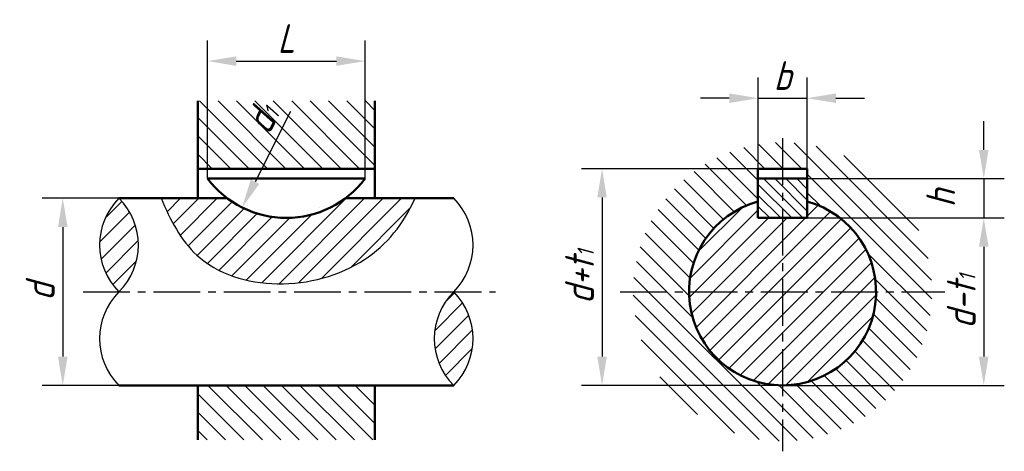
# Model space of a CAD drawing. Header units: millimetres. Extents: x 1121 to 1241, y -53 to 0.
import ezdxf

# ---------------------------------------------------------------- set-up
doc = ezdxf.new("R2010")
doc.units = ezdxf.units.MM
doc.header["$LTSCALE"] = 0.6
doc.header["$PDSIZE"] = 5
doc.linetypes.add('CENTER2', pattern=[28.575, 19.05, -3.175, 3.175, -3.175])
for name, color, linetype in [('剖面线层', 7, 'Continuous'), ('尺寸层', 221, 'Continuous'), ('细实线层', 7, 'Continuous')]:
    doc.layers.add(name, color=color, linetype=linetype)
doc.layers.add('点画线层', color=3, linetype='CENTER2', lineweight=25)
doc.layers.add('粗实线层', color=7, linetype='Continuous', lineweight=50)
doc.styles.add('工程字体（斜）', font='gbeitc.shx', dxfattribs={"bigfont": 'gbcbig.shx'})
doc.dimstyles.new('直径加引线', dxfattribs={"dimtxt": 3.5, "dimasz": 3.5, "dimexe": 2.5, "dimexo": 0, "dimgap": 1, "dimtad": 1, "dimtoh": 1, "dimdsep": 46, "dimtxsty": '工程字体（斜）', "dimcen": 0, "dimadec": 0, "dimazin": 0, "dimtfac": 1, "dimtmove": 1, "dimatfit": 3, "dimfxl": 0, "dimarcsym": 0})
pattern_1 = [(45, (-1143.6442, 19.7533), (-1.122532, 1.122532), [])]
pattern_2 = [(135, (-1143.6442, 19.7533), (-1.122532, -1.122532), [])]

# ---------------------------------------------------------------- blocks, each defined once
blk = doc.blocks.new('*D30')
at = {"layer": 'Defpoints', "color": 0, "ltscale": 0.5}
for p in [(1162.84, -5.43), (1143.64, -19.75), (1162.84, -19.75)]:
    blk.add_point(p, dxfattribs=at)
at = {"layer": '尺寸层', "color": 0, "lineweight": -2, "ltscale": 0.5}
for p, q in [((1143.64, -19.75), (1143.64, -2.93)), ((1162.84, -19.75), (1162.84, -2.93)), ((1147.14, -5.43), (1159.34, -5.43))]:
    blk.add_line(p, q, dxfattribs=at)
at = {"layer": '尺寸层', "color": 0, "ltscale": 0.5}
for points in [[(1147.14, -4.85), (1147.14, -6.01), (1143.64, -5.43)], [(1159.34, -4.85), (1159.34, -6.01), (1162.84, -5.43)]]:
    blk.add_solid(points, dxfattribs=at)
at = {"layer": '尺寸层', "color": 0, "ltscale": 0.5, "insert": (1153.24, -2.68), "char_height": 3.5, "attachment_point": 5, "style": '工程字体（斜）'}
blk.add_mtext('L', dxfattribs=at)
blk = doc.blocks.new('*D31')
at = {"layer": 'Defpoints', "color": 0, "ltscale": 0.5}
for p in [(1132.84, -22.15), (1125.99, -44.95), (1132.84, -44.95)]:
    blk.add_point(p, dxfattribs=at)
at = {"layer": '尺寸层', "color": 0, "lineweight": -2, "ltscale": 0.5}
for p, q in [((1132.84, -22.15), (1123.49, -22.15)), ((1125.99, -25.65), (1125.99, -41.45)), ((1132.84, -44.95), (1123.49, -44.95))]:
    blk.add_line(p, q, dxfattribs=at)
at = {"layer": '尺寸层', "color": 0, "ltscale": 0.5}
for points in [[(1125.41, -25.65), (1126.58, -25.65), (1125.99, -22.15)], [(1125.41, -41.45), (1126.58, -41.45), (1125.99, -44.95)]]:
    blk.add_solid(points, dxfattribs=at)
at = {"layer": '尺寸层', "color": 0, "ltscale": 0.5, "insert": (1123.24, -33.55), "char_height": 3.5, "attachment_point": 5, "rotation": 90, "style": '工程字体（斜）'}
blk.add_mtext('d', dxfattribs=at)
blk = doc.blocks.new('*D32')
at = {"layer": 'Defpoints', "color": 0, "ltscale": 0.5}
for p in [(1153.24, -12.55), (1147.85, -23.28)]:
    blk.add_point(p, dxfattribs=at)
at = {"layer": '尺寸层', "color": 0, "lineweight": -2, "ltscale": 0.5}
blk.add_line((1153.74, -11.57), (1149.43, -20.15), dxfattribs=at)
at = {"layer": '尺寸层', "color": 0, "ltscale": 0.5}
blk.add_solid([(1148.91, -19.89), (1149.95, -20.41), (1147.85, -23.28)], dxfattribs=at)
at = {"layer": '尺寸层', "color": 0, "ltscale": 0.5, "insert": (1150.24, -12.42), "char_height": 2, "attachment_point": 5, "rotation": 63.3136, "style": '工程字体（斜）'}
blk.add_mtext('{\\H1.75x;d}1', dxfattribs=at)
blk = doc.blocks.new('*D33')
at = {"layer": 'Defpoints', "color": 0, "ltscale": 0.5}
for p in [(1216.74, -9.95), (1210.74, -18.55), (1216.74, -18.55)]:
    blk.add_point(p, dxfattribs=at)
at = {"layer": '尺寸层', "color": 0, "lineweight": -2, "ltscale": 0.5}
for p, q in [((1210.74, -18.55), (1210.74, -7.45)), ((1216.74, -18.55), (1216.74, -7.45)), ((1207.24, -9.95), (1203.74, -9.95)), ((1210.74, -9.95), (1216.74, -9.95)), ((1220.24, -9.95), (1223.74, -9.95))]:
    blk.add_line(p, q, dxfattribs=at)
at = {"layer": '尺寸层', "color": 0, "ltscale": 0.5}
for points in [[(1207.24, -9.37), (1207.24, -10.54), (1210.74, -9.95)], [(1220.24, -9.37), (1220.24, -10.54), (1216.74, -9.95)]]:
    blk.add_solid(points, dxfattribs=at)
at = {"layer": '尺寸层', "color": 0, "ltscale": 0.5, "insert": (1213.74, -7.2), "char_height": 3.5, "attachment_point": 5, "style": '工程字体（斜）'}
blk.add_mtext('b', dxfattribs=at)
blk = doc.blocks.new('*D34')
at = {"layer": 'Defpoints', "color": 0, "ltscale": 0.5}
for p in [(1210.74, -18.55), (1191.73, -44.95), (1213.74, -44.95)]:
    blk.add_point(p, dxfattribs=at)
at = {"layer": '尺寸层', "color": 0, "lineweight": -2, "ltscale": 0.5}
for p, q in [((1210.74, -18.55), (1189.23, -18.55)), ((1191.73, -22.05), (1191.73, -41.45)), ((1213.74, -44.95), (1189.23, -44.95))]:
    blk.add_line(p, q, dxfattribs=at)
at = {"layer": '尺寸层', "color": 0, "ltscale": 0.5}
for points in [[(1191.15, -22.05), (1192.31, -22.05), (1191.73, -18.55)], [(1191.15, -41.45), (1192.31, -41.45), (1191.73, -44.95)]]:
    blk.add_solid(points, dxfattribs=at)
at = {"layer": '尺寸层', "color": 0, "ltscale": 0.5, "insert": (1188.98, -31.75), "char_height": 3.5, "attachment_point": 5, "rotation": 90, "style": '工程字体（斜）'}
blk.add_mtext('d+t{\\H0.5714x;1}', dxfattribs=at)
blk = doc.blocks.new('*D35')
at = {"layer": 'Defpoints', "color": 0, "ltscale": 0.5}
for p in [(1216.74, -19.75), (1216.74, -24.55), (1238.26, -24.55)]:
    blk.add_point(p, dxfattribs=at)
at = {"layer": '尺寸层', "color": 0, "lineweight": -2, "ltscale": 0.5}
for p, q in [((1238.26, -16.25), (1238.26, -12.75)), ((1216.74, -19.75), (1240.76, -19.75)), ((1238.26, -19.75), (1238.26, -24.55)), ((1216.74, -24.55), (1240.76, -24.55)), ((1238.26, -28.05), (1238.26, -31.55))]:
    blk.add_line(p, q, dxfattribs=at)
at = {"layer": '尺寸层', "color": 0, "ltscale": 0.5}
for points in [[(1237.67, -16.25), (1238.84, -16.25), (1238.26, -19.75)], [(1237.67, -28.05), (1238.84, -28.05), (1238.26, -24.55)]]:
    blk.add_solid(points, dxfattribs=at)
at = {"layer": '尺寸层', "color": 0, "ltscale": 0.5, "insert": (1233.01, -22.15), "char_height": 3.5, "attachment_point": 5, "rotation": 90, "style": '工程字体（斜）'}
blk.add_mtext('h', dxfattribs=at)
blk = doc.blocks.new('*D36')
at = {"layer": 'Defpoints', "color": 0, "ltscale": 0.5}
for p in [(1216.74, -24.55), (1213.74, -44.95), (1238.26, -44.95)]:
    blk.add_point(p, dxfattribs=at)
at = {"layer": '尺寸层', "color": 0, "lineweight": -2, "ltscale": 0.5}
for p, q in [((1216.74, -24.55), (1240.76, -24.55)), ((1238.26, -28.05), (1238.26, -41.45)), ((1213.74, -44.95), (1240.76, -44.95))]:
    blk.add_line(p, q, dxfattribs=at)
at = {"layer": '尺寸层', "color": 0, "ltscale": 0.5}
for points in [[(1237.67, -28.05), (1238.84, -28.05), (1238.26, -24.55)], [(1237.67, -41.45), (1238.84, -41.45), (1238.26, -44.95)]]:
    blk.add_solid(points, dxfattribs=at)
at = {"layer": '尺寸层', "color": 0, "ltscale": 0.5, "insert": (1235.51, -34.75), "char_height": 3.5, "attachment_point": 5, "rotation": 90, "style": '工程字体（斜）'}
blk.add_mtext('d-t{\\H0.5714x;1}', dxfattribs=at)
blk = doc.blocks.new('fg')
at = {"layer": '剖面线层', "ltscale": 0.5}
h = blk.add_hatch(dxfattribs=at)
h.set_pattern_fill('ANSI31', scale=0.5, angle=90, style=0)
h.set_pattern_definition(pattern_2)
h.paths.add_polyline_path([(9.6, 9.481), (-1.2, 9.481), (-1.2, 1.2), (9.6, 1.2)])
h.paths.add_polyline_path([(20.4, 9.481), (9.6, 9.481), (9.6, 1.2), (20.4, 1.2)])
h.paths.add_polyline_path([(9.6, -25.2), (-1.2, -25.2), (-1.2, -31.851), (9.6, -31.851)])
h.paths.add_polyline_path([(20.4, -25.2), (9.6, -25.2), (9.6, -31.851), (20.4, -31.851)])
h.paths.add_polyline_path([(3.76, 6.714), (5.402, 9.981), (9.422, 7.96), (7.78, 4.693)], flags=9)
h = blk.add_hatch(dxfattribs=at)
h.set_pattern_fill('ANSI31', scale=0.5, angle=90, style=0)
h.set_pattern_definition(pattern_2)
h.paths.add_polyline_path([(70.091, 4.402), (70.091, 1.2), (73.091, 1.2), (73.091, -2.802, -0.3382016), (81.491, -13.8), (88.293, -13.8, 0.4142136)])
h.paths.add_polyline_path([(88.293, -13.8), (81.491, -13.8, -0.4142136), (70.091, -25.2), (70.091, -32.002, 0.4142136)])
h.paths.add_polyline_path([(67.091, -2.802), (67.091, 1.2), (70.091, 1.2), (70.091, 4.402, 0.4142136), (51.889, -13.8), (58.691, -13.8, -0.3382016)])
h.paths.add_polyline_path([(58.691, -13.8), (51.889, -13.8, 0.4142136), (70.091, -32.002), (70.091, -25.2, -0.4142136)])
h = blk.add_hatch(dxfattribs=at)
h.set_pattern_fill('ANSI31', scale=0.3, angle=90, style=0)
h.set_pattern_definition([(135, (-1143.64425, 19.7533), (-0.6735192, -0.6735192), [])])
h.paths.add_polyline_path([(70.091, 0), (67.091, 0), (67.091, -4.8), (70.091, -4.8)])
h.paths.add_polyline_path([(73.091, 0), (70.091, 0), (70.091, -4.8), (73.091, -4.8)])
h = blk.add_hatch(dxfattribs=at)
h.set_pattern_fill('ANSI31', scale=0.5, style=0)
h.set_pattern_definition(pattern_1)
edge = h.paths.add_edge_path()
edge.add_arc((9.6, 7.2), 12, 233.1301, 270, ccw=False)
edge.add_line((2.4, -2.4), (-5.672, -2.4))
edge.add_spline(control_points=[(-5.672, -2.4), (-4.565, -5.024), (-1.419, -11.072), (5.505, -12.975), (9.6, -12.809)], knot_values=[2.1819899, 2.1819899, 2.1819899, 2.1819899, 9.2530526, 19.2141516, 19.2141516, 19.2141516, 19.2141516], degree=3, periodic=0)
edge.add_line((9.6, -12.809), (9.6, -4.8))
edge = h.paths.add_edge_path()
edge.add_spline(control_points=[(9.6, -12.809), (12.978, -12.672), (19.78, -10.663), (23.92, -5.498), (25.295, -2.4)], knot_values=[19.2141516, 19.2141516, 19.2141516, 19.2141516, 27.4300963, 35.6101095, 35.6101095, 35.6101095, 35.6101095], degree=3, periodic=0)
edge.add_line((25.295, -2.4), (16.8, -2.4))
edge.add_arc((9.6, 7.2), 12, 270, 306.8699, ccw=False)
edge.add_line((9.6, -4.8), (9.6, -12.809))
h.paths.add_polyline_path([(-10.8, -2.4, 0.4142136), (-10.8, -13.8, 0.4142136)])
h.paths.add_polyline_path([(30, -13.8, 0.4142136), (30, -25.2, 0.4142136)])
h = blk.add_hatch(dxfattribs=at)
h.set_pattern_fill('ANSI31', scale=0.5, style=0)
h.set_pattern_definition(pattern_1)
h.paths.add_polyline_path([(70.091, -4.8), (67.091, -4.8), (67.091, -2.802, 0.3382016), (58.691, -13.8), (70.091, -13.8)])
h.paths.add_polyline_path([(81.491, -13.8, 0.3382016), (73.091, -2.802), (73.091, -4.8), (70.091, -4.8), (70.091, -13.8)])
h.paths.add_polyline_path([(58.691, -13.8, 0.4142136), (70.091, -25.2), (70.091, -13.8)])
h.paths.add_polyline_path([(70.091, -25.2, 0.4142136), (81.491, -13.8), (70.091, -13.8)])
at = {"layer": '点画线层', "color": 7, "ltscale": 0.5}
for p, q in [((70.091, 4.924), (70.091, -33.229)), ((-15.181, -13.8), (35.1, -13.8)), ((50.299, -13.8), (89.883, -13.8))]:
    blk.add_line(p, q, dxfattribs=at)
at = {"layer": '粗实线层', "color": 7, "ltscale": 0.5}
for p, q in [((-1.2, -2.4), (-1.2, 9.481)), ((20.4, -2.4), (20.4, 9.481)), ((20.4, 1.2), (-1.2, 1.2)), ((19.2, 0), (0, 0)), ((67.091, 1.2), (67.091, -4.8)), ((67.091, 1.2), (73.091, 1.2)), ((73.091, 0), (67.091, 0)), ((73.091, -4.8), (73.091, 1.2)), ((2.4, -2.4), (-10.8, -2.4)), ((30, -2.4), (16.8, -2.4)), ((67.091, -4.8), (73.091, -4.8)), ((30, -25.2), (-10.8, -25.2)), ((-1.2, -31.851), (-1.2, -25.2)), ((20.4, -31.851), (20.4, -25.2))]:
    blk.add_line(p, q, dxfattribs=at)
for centre, radius, start, end in [((9.6, 7.2), 12, 216.8699, 323.1301), ((70.091, -13.8), 11.4, 105.25752, 74.74248)]:
    blk.add_arc(centre, radius, start, end, dxfattribs=at)
at = {"layer": '细实线层', "color": 7, "ltscale": 0.5}
for centre, start, end in [((-5.1, -8.1), 135, 225), ((-16.5, -8.1), 315, 45), ((24.3, -8.1), 315, 45), ((-5.1, -19.5), 135, 225), ((35.7, -19.5), 135, 225), ((24.3, -19.5), 315, 45)]:
    blk.add_arc(centre, 8.061, start, end, dxfattribs=at)
blk.add_open_spline([(-5.672, -2.4), (-4.565, -5.024), (0.098, -13.989), (17.265, -13.8), (23.92, -5.498), (25.295, -2.4)], degree=3, knots=[2.1819899, 2.1819899, 2.1819899, 2.1819899, 9.2530526, 27.4300963, 35.6101095, 35.6101095, 35.6101095, 35.6101095], dxfattribs=at)
at = {"layer": '尺寸层', "color": 7, "ltscale": 0.5}
for base, p1, p2, text, picture, middle in [((19.2, 14.324), (0, 0), (19.2, 0), 'L', '*D30', (9.6, 17.074)), ((73.091, 9.799), (67.091, 1.2), (73.091, 1.2), 'b', '*D33', (70.091, 12.549))]:
    dim = blk.add_linear_dim(base=base, p1=p1, p2=p2, text=text, dimstyle='直径加引线', dxfattribs=at)
    dim.commit()
    dim.dimension.update_dxf_attribs({"geometry": picture, "text_midpoint": middle, "insert": (-1143.644, 19.753)})
dim = blk.add_radius_dim(center=(9.6, 7.2), mpoint=(4.211, -3.522), text='{\\H1.75x;d}1', dimstyle='直径加引线', override={"dimtxt": 2}, dxfattribs=at)
dim.commit()
dim.dimension.update_dxf_attribs({"geometry": '*D32', "text_midpoint": (9.048, 6.102), "dimtype": 132, "insert": (-1143.644, 19.753)})
dim = blk.add_linear_dim(base=(94.614, -4.8), p1=(73.091, 0), p2=(73.091, -4.8), angle=90, text='h', dimstyle='直径加引线', dxfattribs=at)
dim.commit()
dim.dimension.update_dxf_attribs({"geometry": '*D35', "text_midpoint": (92.114, -2.4), "dimtype": 128, "insert": (-1143.644, 19.753)})
for base, p1, p2, text, picture, middle in [((48.086, -25.2), (67.091, 1.2), (70.091, -25.2), 'd+t{\\H0.5714x;1}', '*D34', (45.336, -12)), ((-17.651, -25.2), (-10.8, -2.4), (-10.8, -25.2), 'd', '*D31', (-20.401, -13.8)), ((94.614, -25.2), (73.091, -4.8), (70.091, -25.2), 'd-t{\\H0.5714x;1}', '*D36', (91.864, -15))]:
    dim = blk.add_linear_dim(base=base, p1=p1, p2=p2, angle=90, text=text, dimstyle='直径加引线', dxfattribs=at)
    dim.commit()
    dim.dimension.update_dxf_attribs({"geometry": picture, "text_midpoint": middle, "insert": (-1143.644, 19.753)})

msp = doc.modelspace()

# ---------------------------------------------------------------- block references
at = {"layer": '剖面线层', "color": 7}
msp.add_blockref('fg', (1143.64, -19.75), dxfattribs=at)

doc.saveas('drawing.dxf')
